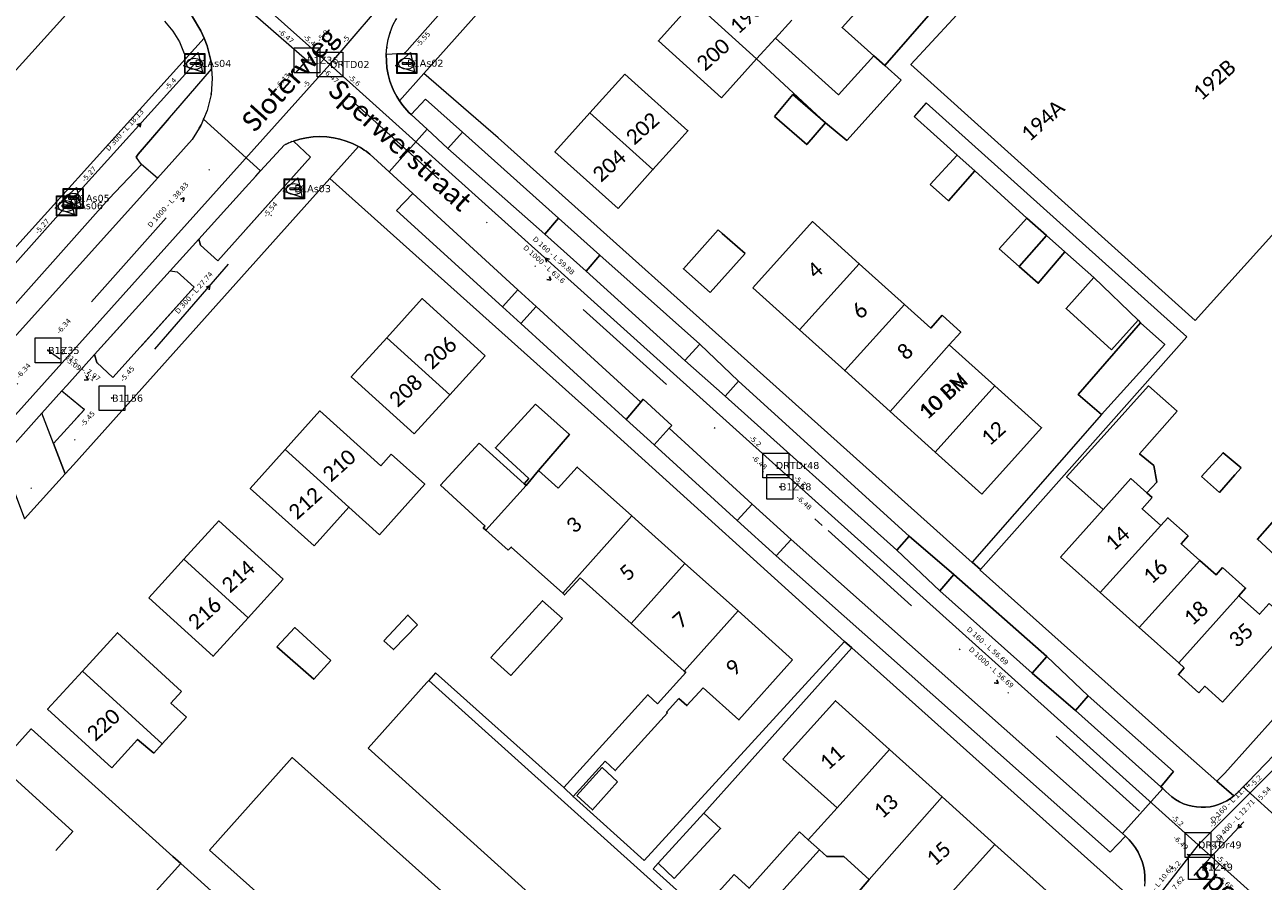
# Model space of a CAD drawing. Header units: metres. Extents: x 113074 to 114313, y 482627 to 483855.
# Tile 15 of 78: x 113341 to 113465, y 483216 to 483302. Entities that reach past the tile are written whole.
import ezdxf
from ezdxf.enums import TextEntityAlignment as Align

# ---------------------------------------------------------------- set-up
doc = ezdxf.new("R2010")
doc.units = ezdxf.units.M
doc.header["$MEASUREMENT"] = 0
doc.linetypes.add('DGN Style 2', pattern=[50.429501, 30.257701, -20.1718])
doc.linetypes.add('DGN Style 6', pattern=[30.473618, 0.016022, -6.408752, 11.215317, -6.408752, 0.016022, -6.408752])
for name, color, linetype, lineweight in [('BGT-Lijnen - BTD Groenvoorziening  gras- en kruidachtigen (v)', 94, 'Continuous', 13), ('BGT-Lijnen - Huisnummer overig (t)', 252, 'Continuous', 13), ('BGT-Lijnen - IMKL   Bijzondere knoop (p)', 252, 'Continuous', 13), ('BGT-Lijnen - ORL Straatnaam (t)', 7, 'Continuous', 13), ('BGT-Lijnen - PND grondvlak pand (v_mv)', 1, 'Continuous', 13), ('BGT-Lijnen - WGD Inrit (v)', 7, 'Continuous', 13), ('BGT-Lijnen - WGD Parkeervlak (v)', 7, 'Continuous', 13), ('BGT-Lijnen - WGD Rijbaan - Lokale weg (v)', 7, 'Continuous', 13), ('BGT-Lijnen - WGD Rijbaan - Lokale weg verkeersdrempel (v)', 7, 'Continuous', 13), ('BGT-Lijnen - WGD Voetpad (v)', 7, 'Continuous', 13), ('BGT-Lijnen - XXX Brandgang OTD (v)', 7, 'Continuous', 13), ('BGT-Lijnen - XXX Haagvoet BTD (v)', 211, 'Continuous', 13), ('Riolering - BOBs', 7, 'Continuous', 13), ('Riolering - Buiten gebruik', 7, 'Continuous', 13), ('Riolering - Drainage', 254, 'Continuous', 13), ('Riolering - Gemengd riool', 7, 'Continuous', 13), ('Riolering - KNOOP_NUMMER', 7, 'Continuous', 13), ('Riolering - KNOOP_RIOOLPUT', 7, 'Continuous', 13), ('Riolering - Leidingtekst', 7, 'Continuous', 13), ('Riolering - Level 63', 7, 'Continuous', 13), ('Riolering - RIO-KNP', 4, 'Continuous', 13), ('Riolering - Stroomrichting', 7, 'Continuous', 13)]:
    doc.layers.add(name, color=color, linetype=linetype, lineweight=lineweight)
doc.styles.add('Style-Calibri', font='calibri.ttf')
doc.styles.add('Style-Verdana', font='verdana.ttf')

# ---------------------------------------------------------------- blocks, each defined once
blk = doc.blocks.new('IMKL Bijzondere knoop')
at = {"layer": 'BGT-Lijnen - IMKL   Bijzondere knoop (p)', "linetype": 'Continuous', "lineweight": 13}
for p, q in [((-39, 8), (39, 8)), ((-39, -9), (39, -9))]:
    blk.add_line(p, q, dxfattribs=at)
blk.add_arc((-40, -1), 8.3, 79.3818, 280.6182, dxfattribs=at)
at = {"layer": 'BGT-Lijnen - IMKL   Bijzondere knoop (p)', "linetype": 'Continuous', "lineweight": 13, "extrusion": (0, 0, -1)}
blk.add_arc((-41, -1), 8.42, 75.8538, 284.1462, dxfattribs=at)
at = {"layer": 'BGT-Lijnen - IMKL   Bijzondere knoop (p)', "linetype": 'Continuous', "lineweight": 13}
blk.add_ellipse((-4, -5), major_axis=(-79.3, -0.2), ratio=0.699465, dxfattribs=at)
for points in [[(-101, 98), (99, 98), (99, -102), (-101, -102)], [(-95, 92), (92, 92), (92, -96), (-95, -96)]]:
    blk.add_3dface(points, dxfattribs=at)
blk = doc.blocks.new('CDE bijzonder')
at = {"layer": 'Riolering - RIO-KNP', "color": 172}
for p, q in [((-1.14, -0.26), (0.34, 1.08)), ((0.34, 1.08), (0.76, -0.88)), ((0.76, -0.88), (-1.14, -0.26))]:
    blk.add_line(p, q, dxfattribs=at)
blk.add_3dface([(-1.14, -0.26), (0.34, 1.08), (0.76, -0.88)], dxfattribs=at)
blk = doc.blocks.new('rioput')
at = {"layer": 'Riolering - Level 63', "linetype": 'Continuous', "lineweight": 13}
blk.add_3dface([(-1.29, 1.24), (1.29, 1.24), (1.29, -1.24), (-1.29, -1.24)], dxfattribs=at)

msp = doc.modelspace()

# ---------------------------------------------------------------- linework, layer by layer
at = {"layer": 'BGT-Lijnen - BTD Groenvoorziening  gras- en kruidachtigen (v)', "linetype": 'DGN Style 2', "lineweight": 13, "flags": 128}
for points in [[(113381.22, 483294.45), (113379.77, 483292.93), (113381.36, 483291.46)], [(113384.91, 483291.15), (113381.22, 483294.45)], [(113381.36, 483291.46), (113383.45, 483289.53), (113384.91, 483291.15)], [(113394.48, 483282.58), (113393.13, 483280.97), (113397.27, 483277.28)], [(113397.27, 483277.28), (113398.62, 483278.87), (113394.48, 483282.58)], [(113390.44, 483275.43), (113388.89, 483273.73), (113390.72, 483272.07)], [(113390.72, 483272.07), (113392.27, 483273.76), (113390.44, 483275.43)], [(113408.6, 483269.99), (113407.12, 483268.37), (113411.13, 483264.8)], [(113411.13, 483264.8), (113412.46, 483266.3), (113408.6, 483269.99)], [(113402.94, 483264.49), (113402.71, 483264.21), (113401.26, 483262.47)], [(113405.56, 483261.6), (113405.82, 483261.88), (113402.94, 483264.49)], [(113401.26, 483262.47), (113404.05, 483259.94), (113405.56, 483261.6)], [(113417.72, 483250.48), (113413.83, 483254.03), (113412.35, 483252.39)], [(113412.35, 483252.39), (113416.24, 483248.86), (113417.72, 483250.48)], [(113429.51, 483250.83), (113428.27, 483249.41), (113432.57, 483245.35)], [(113432.57, 483245.35), (113433.96, 483246.98), (113429.51, 483250.83)], [(113443.25, 483238.82), (113441.78, 483237.14), (113446.12, 483233.41)], [(113446.12, 483233.41), (113447.4, 483234.89), (113443.25, 483238.82)]]:
    msp.add_lwpolyline(points, dxfattribs=at)
at = {"layer": 'BGT-Lijnen - ORL Straatnaam (t)', "linetype": 'Continuous', "lineweight": 13, "flags": 128}
msp.add_lwpolyline([(113420.08, 483252.56), (113420.83, 483251.89)], dxfattribs=at)
at = {"layer": 'BGT-Lijnen - PND grondvlak pand (v_mv)', "linetype": 'Continuous', "lineweight": 25, "flags": 128}
for points in [[(113338.8, 483295.69), (113346.21, 483303.9), (113339.39, 483310.05)], [(113411.46, 483308.04), (113407.97, 483304.16), (113414.28, 483298.47)], [(113438.07, 483307.02), (113429.68, 483297.93), (113458.06, 483272.36)], [(113426.83, 483306.08), (113422.82, 483301.63), (113425.98, 483298.8)], [(113458.06, 483272.36), (113487.44, 483304.93)], [(113407.97, 483304.16), (113404.47, 483300.27), (113410.78, 483294.59)], [(113410.78, 483294.59), (113414.28, 483298.47), (113407.97, 483304.16)], [(113425.98, 483298.8), (113427.07, 483297.82), (113431.9, 483303.36)], [(113414.28, 483298.47), (113416.15, 483300.56), (113417.78, 483302.36)], [(113416.15, 483300.56), (113414.28, 483298.47), (113421.16, 483292.09)], [(113425.98, 483298.8), (113422.46, 483294.89), (113416.15, 483300.56)], [(113428.71, 483296.35), (113427.07, 483297.82), (113425.98, 483298.8)], [(113401.11, 483296.96), (113397.63, 483293.08)], [(113406.22, 483289.98), (113407.41, 483291.3), (113401.11, 483296.96)], [(113421.16, 483292.09), (113423.3, 483290.34), (113428.71, 483296.35)], [(113421.16, 483292.09), (113417.91, 483294.92), (113416.06, 483292.73)], [(113397.63, 483293.08), (113394.14, 483289.2), (113400.44, 483283.54)], [(113400.44, 483283.54), (113403.92, 483287.42), (113397.63, 483293.08)], [(113397.63, 483293.08), (113403.92, 483287.42), (113406.22, 483289.98)], [(113416.06, 483292.73), (113419.28, 483289.93), (113421.16, 483292.09)], [(113436.06, 483287.29), (113434.29, 483288.88), (113431.62, 483285.92)], [(113431.62, 483285.92), (113433.45, 483284.31), (113436.06, 483287.29)], [(113424.52, 483278.03), (113419.86, 483282.23), (113413.9, 483275.61)], [(113443.24, 483280.83), (113441.25, 483282.58), (113438.5, 483279.51)], [(113410.44, 483281.42), (113406.97, 483277.52), (113409.65, 483275.14)], [(113413.13, 483279.04), (113410.84, 483281.06), (113410.44, 483281.42)], [(113438.5, 483279.51), (113440.5, 483277.76), (113443.24, 483280.83)], [(113445.07, 483279.22), (113443.24, 483280.83), (113440.5, 483277.76)], [(113409.65, 483275.14), (113413.13, 483279.04)], [(113440.5, 483277.76), (113442.41, 483276.08), (113445.07, 483279.22)], [(113413.9, 483275.61), (113418.57, 483271.41), (113424.52, 483278.03)], [(113429.04, 483273.97), (113424.52, 483278.03), (113418.57, 483271.41)], [(113447.95, 483276.64), (113445.18, 483273.55), (113449.72, 483269.43)], [(113449.72, 483269.43), (113452.37, 483272.39), (113447.95, 483276.64)], [(113387.17, 483268.84), (113380.88, 483274.55), (113377.34, 483270.64)], [(113418.57, 483271.41), (113423.08, 483267.35), (113429.04, 483273.97)], [(113429.04, 483273.97), (113423.08, 483267.35), (113427.6, 483263.28)], [(113432.81, 483272.9), (113431.66, 483271.6), (113429.04, 483273.97)], [(113433.52, 483269.93), (113434.66, 483271.19), (113432.81, 483272.9)], [(113452.6, 483272.12), (113446.38, 483264.98), (113448.73, 483262.97)], [(113448.73, 483262.97), (113455.04, 483269.96), (113452.6, 483272.12)], [(113377.34, 483270.64), (113373.8, 483266.74), (113380.09, 483261.03)], [(113380.09, 483261.03), (113383.63, 483264.94), (113377.34, 483270.64)], [(113377.34, 483270.64), (113383.63, 483264.94), (113387.17, 483268.84)], [(113438.07, 483265.84), (113433.52, 483269.93), (113427.6, 483263.28)], [(113427.6, 483263.28), (113433.52, 483269.93)], [(113427.6, 483263.28), (113432.11, 483259.22), (113438.07, 483265.84)], [(113438.07, 483265.84), (113432.11, 483259.22), (113436.78, 483255.02)], [(113436.78, 483255.02), (113442.74, 483261.64), (113438.07, 483265.84)], [(113456.29, 483263.3), (113453.41, 483265.83), (113449.57, 483261.58)], [(113392.19, 483264.01), (113388.19, 483259.65), (113391.54, 483256.59)], [(113392.51, 483257.39), (113395.58, 483260.96), (113392.19, 483264.01)], [(113376.74, 483257.86), (113370.66, 483263.32), (113367.19, 483259.46)], [(113453.95, 483257.87), (113452.53, 483259.04), (113456.29, 483263.3)], [(113449.57, 483261.58), (113445.23, 483256.75), (113448.89, 483253.47)], [(113386.56, 483260.1), (113382.71, 483255.91), (113387.17, 483251.83)], [(113391.26, 483255.87), (113391.05, 483256.06), (113386.56, 483260.1)], [(113367.19, 483259.46), (113363.71, 483255.59), (113370.09, 483249.85)], [(113370.09, 483249.85), (113373.57, 483253.72), (113367.19, 483259.46)], [(113367.19, 483259.46), (113373.57, 483253.72), (113376.62, 483250.97)], [(113376.62, 483250.97), (113381.14, 483256), (113377.79, 483259.02)], [(113377.79, 483259.02), (113376.74, 483257.86)], [(113462.68, 483257.64), (113460.86, 483259.15), (113458.71, 483256.77)], [(113391.05, 483256.06), (113391.26, 483255.87), (113392.51, 483257.39)], [(113394.47, 483255.61), (113392.51, 483257.39), (113391.26, 483255.87)], [(113401.82, 483252.84), (113396.36, 483257.72), (113394.47, 483255.61)], [(113453.26, 483255.14), (113454.23, 483256.23), (113453.95, 483257.87)], [(113462.05, 483256.94), (113462.68, 483257.64)], [(113391.54, 483256.59), (113391.05, 483256.06)], [(113451.66, 483256.57), (113448.89, 483253.47), (113444.64, 483248.72)], [(113448.89, 483253.47), (113451.66, 483256.57), (113453.26, 483255.14)], [(113453.77, 483254.68), (113453.26, 483255.14), (113451.66, 483256.57)], [(113458.71, 483256.77), (113460.49, 483255.19), (113462.05, 483256.94)], [(113391.26, 483255.87), (113387.23, 483251.41), (113389.45, 483249.41)], [(113387.23, 483251.41), (113391.26, 483255.87)], [(113454.65, 483251.88), (113452.77, 483253.56), (113453.77, 483254.68)], [(113366.99, 483246.52), (113360.58, 483252.35), (113357.08, 483248.51)], [(113407.12, 483248.09), (113401.82, 483252.84), (113394.91, 483245.13)], [(113394.91, 483245.13), (113401.82, 483252.84)], [(113457.38, 483250.86), (113455.36, 483252.66), (113454.65, 483251.88)], [(113466.48, 483253.01), (113464.29, 483250.52), (113469.45, 483245.75)], [(113387.17, 483251.83), (113386.98, 483251.64), (113387.23, 483251.41)], [(113444.64, 483248.72), (113448.6, 483245.18), (113454.65, 483251.88)], [(113454.65, 483251.88), (113448.6, 483245.18), (113452.49, 483241.69)], [(113458.53, 483248.4), (113456.67, 483250.07), (113457.38, 483250.86)], [(113389.45, 483249.41), (113389.78, 483249.73), (113394.91, 483245.13)], [(113357.08, 483248.51), (113356.82, 483248.22), (113353.59, 483244.66)], [(113363.5, 483242.67), (113357.08, 483248.51)], [(113357.08, 483248.51), (113363.5, 483242.67), (113366.99, 483246.52)], [(113396.65, 483246.67), (113401.75, 483242.1), (113407.12, 483248.09)], [(113412.42, 483243.35), (113407.12, 483248.09), (113401.75, 483242.1)], [(113458.53, 483248.4), (113452.49, 483241.69), (113456.43, 483238.17)], [(113452.49, 483241.69), (113458.53, 483248.4)], [(113460.82, 483247.69), (113460.16, 483246.95), (113458.53, 483248.4)], [(113462.42, 483244.87), (113463.11, 483245.64), (113460.82, 483247.69)], [(113394.91, 483245.13), (113395.1, 483244.95), (113396.65, 483246.67)], [(113353.59, 483244.66), (113360, 483238.83), (113363.5, 483242.67)], [(113394.88, 483242.61), (113392.9, 483244.37), (113387.73, 483238.7)], [(113462.42, 483244.87), (113456.43, 483238.17), (113456.96, 483237.69)], [(113456.43, 483238.17), (113462.42, 483244.87)], [(113460.8, 483234.25), (113467.76, 483242.03), (113465.45, 483244.1)], [(113465.45, 483244.1), (113464.49, 483243.03), (113462.42, 483244.87)], [(113380.42, 483241.98), (113379.45, 483242.94), (113377.05, 483240.37)], [(113387.73, 483238.7), (113389.74, 483236.92), (113394.88, 483242.61)], [(113401.75, 483242.1), (113407.05, 483237.35), (113412.42, 483243.35)], [(113417.87, 483238.46), (113412.42, 483243.35), (113407.05, 483237.35)], [(113371.74, 483238.41), (113368.15, 483241.69), (113366.36, 483239.76)], [(113377.05, 483240.37), (113378, 483239.5), (113380.42, 483241.98)], [(113356.85, 483235.31), (113350.45, 483241.17), (113346.96, 483237.35)], [(113366.36, 483239.76), (113370.05, 483236.54), (113371.74, 483238.41)], [(113408.93, 483235.68), (113412.51, 483232.47), (113417.87, 483238.46)], [(113456.96, 483237.69), (113456.4, 483237), (113458.43, 483235.18)], [(113346.96, 483237.35), (113343.47, 483233.54), (113349.87, 483227.69)], [(113354.07, 483229.15), (113354.92, 483230.07), (113346.96, 483237.35)], [(113346.96, 483237.35), (113354.92, 483230.07), (113357.35, 483232.74)], [(113381.54, 483236.42), (113381.35, 483236.21), (113375.49, 483229.64)], [(113407.64, 483212.96), (113381.54, 483236.42)], [(113407.05, 483237.35), (113407.2, 483237.22), (113404.39, 483234.09)], [(113357.35, 483232.74), (113355.78, 483234.15), (113356.85, 483235.31)], [(113406.51, 483234.6), (113407.31, 483233.9), (113408.93, 483235.68)], [(113458.43, 483235.18), (113459.04, 483235.84), (113460.8, 483234.25)], [(113404.39, 483234.09), (113403.42, 483234.99), (113395.01, 483225.71)], [(113405.37, 483233.17), (113405.28, 483233.25), (113406.51, 483234.6)], [(113427.56, 483229.52), (113422.15, 483234.38), (113416.91, 483228.56)], [(113399.15, 483228.35), (113400.16, 483227.42), (113405.37, 483233.17)], [(113350.57, 483223.69), (113341.83, 483231.58), (113338.61, 483228.03)], [(113349.87, 483227.69), (113352.46, 483230.52), (113354.07, 483229.15)], [(113375.49, 483229.64), (113392.85, 483213.98), (113389.07, 483209.77)], [(113416.91, 483228.56), (113422.32, 483223.69), (113427.56, 483229.52)], [(113432.81, 483224.78), (113427.56, 483229.52), (113422.32, 483223.69)], [(113345.99, 483221.34), (113338.61, 483228.03)], [(113338.61, 483228.03), (113345.99, 483221.34), (113344.28, 483219.45)], [(113389.07, 483209.77), (113367.91, 483228.72), (113359.64, 483219.48)], [(113395.01, 483225.71), (113395.95, 483224.82), (113399.15, 483228.35)], [(113400.39, 483226.3), (113398.84, 483227.71), (113396.31, 483224.91)], [(113396.31, 483224.91), (113397.9, 483223.49), (113400.39, 483226.3)], [(113422.99, 483218.82), (113425.51, 483216.54), (113432.81, 483224.78)], [(113438.07, 483220.05), (113432.81, 483224.78), (113425.51, 483216.54)], [(113356.78, 483218.13), (113355.99, 483218.84), (113350.57, 483223.69)], [(113408.99, 483223.17), (113404.45, 483218.17), (113406.06, 483216.63)], [(113406.06, 483216.63), (113410.68, 483221.64), (113408.99, 483223.17)], [(113422.32, 483223.69), (113419.44, 483220.5), (113420.56, 483219.51)], [(113344.28, 483219.45), (113345.99, 483221.34)], [(113418.56, 483221.29), (113413.52, 483215.67), (113412.05, 483217.04)], [(113420.56, 483219.51), (113419.44, 483220.5), (113418.56, 483221.29)], [(113359.64, 483219.48), (113366.41, 483213.43), (113385.58, 483196.25)], [(113415.38, 483213.76), (113420.56, 483219.51)], [(113420.56, 483219.51), (113421.3, 483218.84), (113422.99, 483218.82)], [(113423.19, 483203.52), (113438.07, 483220.05)], [(113438.07, 483220.05), (113423.19, 483203.52), (113427.33, 483199.63)], [(113438.24, 483209.36), (113443.48, 483215.19), (113438.07, 483220.05)], [(113351.56, 483212.34), (113356.78, 483218.13)], [(113364.49, 483211.18), (113356.78, 483218.13), (113351.56, 483212.34)], [(113412.05, 483217.04), (113410.14, 483214.94), (113411.88, 483213.42)], [(113425.51, 483216.54), (113424.52, 483215.37), (113428.82, 483211.46)]]:
    msp.add_lwpolyline(points, dxfattribs=at)
at = {"layer": 'BGT-Lijnen - WGD Inrit (v)', "linetype": 'Continuous', "lineweight": 13, "flags": 128}
for points in [[(113344.07, 483260.07), (113342.89, 483263.1), (113338.29, 483257.99)], [(113345.24, 483257.06), (113344.07, 483260.07)], [(113340.04, 483255.59), (113341.16, 483252.54), (113345.24, 483257.06)]]:
    msp.add_lwpolyline(points, dxfattribs=at)
at = {"layer": 'BGT-Lijnen - WGD Parkeervlak (v)', "linetype": 'Continuous', "lineweight": 13, "flags": 128}
for points in [[(113384.91, 483291.15), (113383.45, 483289.53), (113393.13, 483280.97)], [(113393.13, 483280.97), (113394.48, 483282.58), (113384.91, 483291.15)], [(113354.43, 483286.58), (113352.84, 483287.95), (113349.59, 483284.49)], [(113338.9, 483269.31), (113354.43, 483286.58)], [(113379.94, 483285.04), (113378.33, 483283.34), (113388.89, 483273.73)], [(113388.89, 483273.73), (113390.44, 483275.43), (113379.94, 483285.04)], [(113349.59, 483284.49), (113337.28, 483270.7), (113338.9, 483269.31)], [(113398.62, 483278.87), (113397.27, 483277.28), (113407.12, 483268.37)], [(113407.12, 483268.37), (113408.6, 483269.99), (113398.62, 483278.87)], [(113392.27, 483273.76), (113390.72, 483272.07), (113401.26, 483262.47)], [(113401.26, 483262.47), (113402.71, 483264.21), (113392.27, 483273.76)], [(113412.46, 483266.3), (113411.13, 483264.8), (113428.27, 483249.41)], [(113428.27, 483249.41), (113429.51, 483250.83), (113412.46, 483266.3)], [(113405.56, 483261.6), (113404.05, 483259.94), (113412.35, 483252.39)], [(113412.35, 483252.39), (113413.83, 483254.03), (113405.56, 483261.6)], [(113417.72, 483250.48), (113416.24, 483248.86), (113449.6, 483219.28)], [(113450.82, 483221.12), (113417.72, 483250.48)], [(113433.96, 483246.98), (113432.57, 483245.35), (113441.78, 483237.14)], [(113441.78, 483237.14), (113443.25, 483238.82), (113433.96, 483246.98)], [(113447.4, 483234.89), (113446.12, 483233.41), (113454.64, 483225.79)], [(113454.64, 483225.79), (113455.91, 483227.32), (113447.4, 483234.89)], [(113449.6, 483219.28), (113451.12, 483220.85), (113450.82, 483221.12)]]:
    msp.add_lwpolyline(points, dxfattribs=at)
at = {"layer": 'BGT-Lijnen - WGD Rijbaan - Lokale weg (v)', "linetype": 'Continuous', "lineweight": 13, "flags": 128}
for points in [[(113364.74, 483287.31), (113359.04, 483292.46), (113358.77, 483291.83)], [(113358.77, 483291.83), (113357.91, 483290.44), (113354.43, 483286.58)], [(113383.45, 483289.53), (113381.36, 483291.46), (113377.57, 483287.21)], [(113397.27, 483277.28), (113393.13, 483280.97), (113383.45, 483289.53)], [(113363.22, 483285.65), (113364.25, 483286.78), (113364.74, 483287.31)], [(113377.57, 483287.21), (113379.94, 483285.04), (113390.44, 483275.43)], [(113354.43, 483286.58), (113338.9, 483269.31), (113338.33, 483268.66)], [(113355.71, 483277.33), (113358.57, 483280.49), (113363.22, 483285.65)], [(113345.39, 483265.88), (113348.16, 483268.95), (113355.71, 483277.33)], [(113411.13, 483264.8), (113407.12, 483268.37), (113397.27, 483277.28)], [(113390.44, 483275.43), (113392.27, 483273.76), (113402.71, 483264.21)], [(113342.89, 483263.1), (113344.9, 483265.33), (113345.39, 483265.88)], [(113428.27, 483249.41), (113411.13, 483264.8)], [(113402.71, 483264.21), (113402.94, 483264.49), (113405.82, 483261.88)], [(113338.29, 483257.99), (113342.89, 483263.1)], [(113405.82, 483261.88), (113405.56, 483261.6), (113413.83, 483254.03)], [(113413.83, 483254.03), (113417.72, 483250.48), (113450.82, 483221.12)], [(113441.78, 483237.14), (113432.57, 483245.35), (113428.27, 483249.41)], [(113454.64, 483225.79), (113446.12, 483233.41), (113441.78, 483237.14)], [(113467.68, 483230.78), (113463.32, 483226.26), (113462.87, 483225.79)], [(113450.82, 483221.12), (113454.84, 483225.61), (113454.64, 483225.79)], [(113462.87, 483225.79), (113466.77, 483222.27), (113467.18, 483222.72)]]:
    msp.add_lwpolyline(points, dxfattribs=at)
at = {"layer": 'BGT-Lijnen - WGD Rijbaan - Lokale weg verkeersdrempel (v)', "linetype": 'Continuous', "lineweight": 13, "flags": 128}
for points in [[(113357.78, 483302.85), (113357.93, 483302.68), (113358.78, 483301.29)], [(113377.69, 483301.12), (113377.96, 483301.83), (113378.3, 483302.5)], [(113358.78, 483301.29), (113359.09, 483300.55), (113359.41, 483299.78)], [(113377.35, 483299.66), (113377.48, 483300.4), (113377.69, 483301.12)], [(113359.41, 483299.78), (113359.79, 483298.19), (113359.85, 483297.46)], [(113377.3, 483298.24), (113377.29, 483298.91), (113377.35, 483299.66)], [(113377.48, 483296.92), (113377.36, 483297.57), (113377.3, 483298.24)], [(113359.85, 483297.46), (113359.92, 483296.56), (113359.79, 483294.93)], [(113377.88, 483295.65), (113377.65, 483296.27), (113377.48, 483296.92)], [(113378.34, 483294.73), (113378.09, 483295.18), (113377.88, 483295.65)], [(113359.79, 483294.93), (113359.4, 483293.34), (113359.04, 483292.46)], [(113378.78, 483294.05), (113378.61, 483294.29), (113378.34, 483294.73)], [(113379.15, 483293.58), (113378.96, 483293.81), (113378.78, 483294.05)], [(113379.56, 483293.14), (113379.35, 483293.35), (113379.15, 483293.58)], [(113359.04, 483292.46), (113364.74, 483287.31), (113367.14, 483289.9)], [(113381.36, 483291.46), (113379.77, 483292.93), (113379.56, 483293.14)], [(113369.33, 483290.61), (113370, 483290.7), (113370.67, 483290.73)], [(113370.67, 483290.73), (113371.34, 483290.7), (113372.01, 483290.61)], [(113375.66, 483288.97), (113377.57, 483287.21), (113381.36, 483291.46)], [(113367.14, 483289.9), (113367.28, 483289.97), (113367.43, 483290.04)], [(113367.43, 483290.04), (113367.57, 483290.1), (113367.72, 483290.16)], [(113367.72, 483290.16), (113367.87, 483290.22), (113368.02, 483290.28)], [(113368.02, 483290.28), (113368.67, 483290.47), (113369.33, 483290.61)], [(113372.01, 483290.61), (113372.66, 483290.47), (113373.3, 483290.28)], [(113373.3, 483290.28), (113373.91, 483290.04), (113374.51, 483289.74)], [(113374.51, 483289.74), (113374.71, 483289.63), (113374.91, 483289.51)], [(113374.91, 483289.51), (113375.1, 483289.38), (113375.29, 483289.25)], [(113375.29, 483289.25), (113375.48, 483289.11), (113375.66, 483288.97)], [(113455.15, 483225.33), (113454.84, 483225.61), (113450.82, 483221.12)], [(113456.12, 483224.52), (113455.75, 483224.78), (113455.15, 483225.33)], [(113462.32, 483225.22), (113462.26, 483225.16), (113462.2, 483225.11)], [(113466.77, 483222.27), (113462.87, 483225.79), (113462.32, 483225.22)], [(113456.92, 483224.11), (113456.51, 483224.3), (113456.12, 483224.52)], [(113457.78, 483223.85), (113457.34, 483223.96), (113456.92, 483224.11)], [(113460.41, 483224.02), (113459.99, 483223.9), (113459.56, 483223.81)], [(113461.22, 483224.38), (113460.82, 483224.18), (113460.41, 483224.02)], [(113461.95, 483224.88), (113461.59, 483224.62), (113461.22, 483224.38)], [(113462.07, 483224.99), (113462.01, 483224.94), (113461.95, 483224.88)], [(113462.2, 483225.11), (113462.14, 483225.05), (113462.07, 483224.99)], [(113458.67, 483223.75), (113458.22, 483223.78), (113457.78, 483223.85)], [(113459.56, 483223.81), (113459.12, 483223.76), (113458.67, 483223.75)], [(113450.82, 483221.12), (113451.12, 483220.85), (113451.48, 483220.5)], [(113451.48, 483220.5), (113451.81, 483220.11), (113452.11, 483219.7)], [(113452.11, 483219.7), (113452.37, 483219.27), (113452.59, 483218.81)], [(113452.59, 483218.81), (113452.77, 483218.34), (113452.91, 483217.86)], [(113452.91, 483217.86), (113453, 483217.36), (113453.05, 483216.86)], [(113453.05, 483216.86), (113453.06, 483216.36), (113453.03, 483215.87)]]:
    msp.add_lwpolyline(points, dxfattribs=at)
at = {"layer": 'BGT-Lijnen - WGD Voetpad (v)', "linetype": 'Continuous', "lineweight": 13, "flags": 128}
for points in [[(113381.04, 483297.02), (113410.75, 483330.3)], [(113381.04, 483305.73), (113383.25, 483303.67), (113379.12, 483299.03)], [(113355.13, 483302.24), (113355.97, 483301.26), (113356.63, 483300.19)], [(113358.78, 483301.29), (113357.93, 483302.68), (113357.78, 483302.85)], [(113357.24, 483298.5), (113359.09, 483300.55), (113358.78, 483301.29)], [(113356.63, 483300.19), (113357.11, 483299.03), (113357.24, 483298.5)], [(113359.41, 483299.78), (113359.09, 483300.55), (113357.24, 483298.5)], [(113359.85, 483297.46), (113359.79, 483298.19), (113359.41, 483299.78)], [(113357.24, 483298.5), (113313.75, 483250.29), (113313.26, 483249.75)], [(113379.12, 483299.03), (113377.29, 483298.91), (113377.3, 483298.24)], [(113377.3, 483298.24), (113377.36, 483297.57), (113377.48, 483296.92)], [(113352.33, 483288.66), (113352.51, 483288.97), (113359.85, 483297.46)], [(113377.48, 483296.92), (113377.65, 483296.27), (113377.88, 483295.65)], [(113378.34, 483294.73), (113378.61, 483294.29), (113381.04, 483297.02)], [(113381.04, 483297.02), (113378.61, 483294.29), (113378.78, 483294.05)], [(113418.78, 483263.42), (113388.47, 483290.59), (113381.04, 483297.02)], [(113377.88, 483295.65), (113378.09, 483295.18), (113378.34, 483294.73)], [(113379.56, 483293.14), (113379.77, 483292.93), (113381.22, 483294.45)], [(113381.22, 483294.45), (113384.91, 483291.15), (113394.48, 483282.58)], [(113378.78, 483294.05), (113378.96, 483293.81), (113379.15, 483293.58)], [(113379.15, 483293.58), (113379.35, 483293.35), (113379.56, 483293.14)], [(113370.67, 483290.73), (113370, 483290.7), (113369.33, 483290.61)], [(113372.01, 483290.61), (113371.34, 483290.7), (113370.67, 483290.73)], [(113346.05, 483257.96), (113371.64, 483286.53), (113374.51, 483289.74)], [(113368.02, 483290.28), (113369.74, 483288.65), (113360.46, 483278.32)], [(113369.33, 483290.61), (113368.67, 483290.47), (113368.02, 483290.28)], [(113374.71, 483289.63), (113374.51, 483289.74), (113371.64, 483286.53)], [(113373.3, 483290.28), (113372.66, 483290.47), (113372.01, 483290.61)], [(113374.51, 483289.74), (113373.91, 483290.04), (113373.3, 483290.28)], [(113375.1, 483289.38), (113374.91, 483289.51), (113374.71, 483289.63)], [(113349.59, 483284.49), (113352.84, 483287.95), (113352.33, 483288.66)], [(113375.48, 483289.11), (113375.29, 483289.25), (113375.1, 483289.38)], [(113377.57, 483287.21), (113375.66, 483288.97), (113375.48, 483289.11)], [(113378.33, 483283.34), (113379.94, 483285.04), (113377.57, 483287.21)], [(113371.64, 483286.53), (113399.64, 483261.47), (113423.07, 483240.32)], [(113336.57, 483271.3), (113337.28, 483270.7), (113349.59, 483284.49)], [(113390.72, 483272.07), (113388.89, 483273.73), (113378.33, 483283.34)], [(113394.48, 483282.58), (113398.62, 483278.87), (113408.6, 483269.99)], [(113358.57, 483280.49), (113355.71, 483277.33), (113356.41, 483277.22)], [(113360.46, 483278.32), (113358.73, 483279.89), (113358.57, 483280.49)], [(113356.41, 483277.22), (113358.11, 483275.7), (113349.99, 483266.66)], [(113404.05, 483259.94), (113401.26, 483262.47), (113390.72, 483272.07)], [(113408.6, 483269.99), (113412.46, 483266.3), (113429.51, 483250.83)], [(113348.16, 483268.95), (113345.39, 483265.88), (113344.9, 483265.33)], [(113349.99, 483266.66), (113348.4, 483268.17), (113348.16, 483268.95)], [(113344.9, 483265.33), (113347.14, 483263.48), (113344.07, 483260.07)], [(113435.82, 483248.22), (113435.79, 483248.18), (113418.78, 483263.42)], [(113344.07, 483260.07), (113345.24, 483257.06), (113346.05, 483257.96)], [(113416.24, 483248.86), (113412.35, 483252.39), (113404.05, 483259.94)], [(113429.51, 483250.83), (113433.96, 483246.98), (113443.25, 483238.82)], [(113451.12, 483220.85), (113449.6, 483219.28), (113416.24, 483248.86)], [(113436.61, 483247.44), (113436.64, 483247.48), (113435.82, 483248.22)], [(113460.23, 483226.37), (113456.2, 483229.91), (113436.61, 483247.44)], [(113476.41, 483244.33), (113461.03, 483227.15), (113460.23, 483226.37)], [(113423.07, 483240.32), (113423.77, 483239.68), (113450.82, 483215.48)], [(113443.25, 483238.82), (113447.4, 483234.89), (113455.91, 483227.32)], [(113462.87, 483225.79), (113463.32, 483226.26), (113467.68, 483230.78)], [(113455.91, 483227.32), (113454.64, 483225.79), (113454.84, 483225.61)], [(113460.23, 483226.37), (113461.95, 483224.88), (113462.01, 483224.94)], [(113461.59, 483224.62), (113461.95, 483224.88), (113460.23, 483226.37)], [(113454.84, 483225.61), (113455.15, 483225.33), (113455.75, 483224.78)], [(113462.14, 483225.05), (113462.2, 483225.11), (113462.26, 483225.16)], [(113462.26, 483225.16), (113462.32, 483225.22), (113462.87, 483225.79)], [(113455.75, 483224.78), (113456.12, 483224.52), (113456.51, 483224.3)], [(113456.51, 483224.3), (113456.92, 483224.11), (113457.34, 483223.96)], [(113457.34, 483223.96), (113457.78, 483223.85), (113458.22, 483223.78)], [(113459.12, 483223.76), (113459.56, 483223.81), (113459.99, 483223.9)], [(113459.99, 483223.9), (113460.41, 483224.02), (113460.82, 483224.18)], [(113460.82, 483224.18), (113461.22, 483224.38), (113461.59, 483224.62)], [(113462.01, 483224.94), (113462.07, 483224.99), (113462.14, 483225.05)], [(113458.22, 483223.78), (113458.67, 483223.75), (113459.12, 483223.76)], [(113451.81, 483220.11), (113451.48, 483220.5), (113451.12, 483220.85)], [(113452.37, 483219.27), (113452.11, 483219.7), (113451.81, 483220.11)], [(113452.77, 483218.34), (113452.59, 483218.81), (113452.37, 483219.27)], [(113453, 483217.36), (113452.91, 483217.86), (113452.77, 483218.34)], [(113453.06, 483216.36), (113453.05, 483216.86), (113453, 483217.36)]]:
    msp.add_lwpolyline(points, dxfattribs=at)
at = {"layer": 'BGT-Lijnen - XXX Brandgang OTD (v)', "linetype": 'Continuous', "lineweight": 13, "flags": 128}
for points in [[(113457.23, 483270.73), (113431.21, 483294.1), (113430, 483292.73)], [(113430, 483292.73), (113432.3, 483290.67), (113434.29, 483288.88)], [(113434.29, 483288.88), (113436.06, 483287.29), (113441.25, 483282.58)], [(113441.25, 483282.58), (113443.24, 483280.83), (113445.07, 483279.22)], [(113445.07, 483279.22), (113447.95, 483276.64), (113452.37, 483272.39)], [(113452.37, 483272.39), (113452.6, 483272.12), (113455.04, 483269.96)], [(113435.82, 483248.22), (113436.64, 483247.48), (113457.23, 483270.73)], [(113455.04, 483269.96), (113448.73, 483262.97), (113435.82, 483248.22)], [(113423.77, 483239.68), (113423.07, 483240.32), (113403.05, 483218.43)], [(113408.99, 483223.17), (113423.77, 483239.68)], [(113395.01, 483225.71), (113382.21, 483237.16), (113381.54, 483236.42)], [(113381.54, 483236.42), (113407.64, 483212.96), (113397.79, 483201.96)], [(113403.05, 483218.43), (113395.95, 483224.82), (113395.01, 483225.71)], [(113403.95, 483217.62), (113404.45, 483218.17), (113408.99, 483223.17)], [(113409.53, 483215.19), (113408.29, 483213.72), (113403.95, 483217.62)]]:
    msp.add_lwpolyline(points, dxfattribs=at)
at = {"layer": 'BGT-Lijnen - XXX Haagvoet BTD (v)', "linetype": 'DGN Style 6', "lineweight": 13, "flags": 128}
for points in [[(113379.12, 483299.03), (113383.25, 483303.67), (113381.04, 483305.73)], [(113378.3, 483302.5), (113377.96, 483301.83), (113377.69, 483301.12)], [(113377.69, 483301.12), (113377.48, 483300.4), (113377.35, 483299.66)], [(113377.35, 483299.66), (113377.29, 483298.91), (113379.12, 483299.03)], [(113359.85, 483297.46), (113352.51, 483288.97), (113352.33, 483288.66)], [(113359.79, 483294.93), (113359.92, 483296.56), (113359.85, 483297.46)], [(113359.04, 483292.46), (113359.4, 483293.34), (113359.79, 483294.93)], [(113358.77, 483291.83), (113359.04, 483292.46)], [(113354.43, 483286.58), (113357.91, 483290.44), (113358.77, 483291.83)], [(113367.28, 483289.97), (113367.14, 483289.9), (113364.74, 483287.31)], [(113367.57, 483290.1), (113367.43, 483290.04), (113367.28, 483289.97)], [(113367.87, 483290.22), (113367.72, 483290.16), (113367.57, 483290.1)], [(113369.74, 483288.65), (113368.02, 483290.28), (113367.87, 483290.22)], [(113352.33, 483288.66), (113352.84, 483287.95), (113354.43, 483286.58)], [(113358.73, 483279.89), (113360.46, 483278.32), (113369.74, 483288.65)], [(113364.74, 483287.31), (113364.25, 483286.78), (113363.22, 483285.65)], [(113363.22, 483285.65), (113358.57, 483280.49), (113358.73, 483279.89)], [(113355.71, 483277.33), (113348.16, 483268.95), (113348.4, 483268.17)], [(113358.11, 483275.7), (113356.41, 483277.22), (113355.71, 483277.33)], [(113348.4, 483268.17), (113349.99, 483266.66), (113358.11, 483275.7)], [(113347.14, 483263.48), (113344.9, 483265.33), (113342.89, 483263.1)], [(113342.89, 483263.1), (113344.07, 483260.07), (113347.14, 483263.48)]]:
    msp.add_lwpolyline(points, dxfattribs=at)
at = {"layer": 'Riolering - Buiten gebruik', "color": 7, "linetype": 'Continuous', "lineweight": 13, "flags": 128}
for points in [[(113346.03, 483284.56), (113358.17, 483298.03)], [(113325.91, 483262.02), (113345.36, 483283.82)]]:
    msp.add_lwpolyline(points, dxfattribs=at)
at = {"layer": 'Riolering - Drainage', "linetype": 'Continuous', "lineweight": 13, "flags": 128}
for points in [[(113311.26, 483351.64), (113371.67, 483297.92)], [(113371.67, 483297.92), (113391.73, 483321.33)], [(113371.67, 483297.92), (113321.34, 483241.86)], [(113371.67, 483297.92), (113416.19, 483257.88)], [(113416.19, 483257.88), (113458.36, 483219.99)], [(113458.36, 483219.99), (113466.67, 483228.28)], [(113458.36, 483219.99), (113451.82, 483211.6)], [(113458.36, 483219.99), (113502.93, 483180.03), (113504.49, 483179.57)]]:
    msp.add_lwpolyline(points, dxfattribs=at)
at = {"layer": 'Riolering - Gemengd riool', "color": 94, "linetype": 'DGN Style 6', "lineweight": 13, "flags": 128}
for points in [[(113311, 483349.3), (113369.37, 483298.34)], [(113369.37, 483298.34), (113391.69, 483323.56)], [(113400.92, 483321.57), (113379.36, 483298.05)], [(113343.51, 483269.37), (113369.37, 483298.34)], [(113369.37, 483298.34), (113416.6, 483255.75)], [(113349.9, 483264.6), (113368.12, 483285.52)], [(113319.82, 483243.34), (113343.51, 483269.37)], [(113349.9, 483264.6), (113343.51, 483269.37)], [(113325.71, 483237.59), (113349.9, 483264.6)], [(113416.6, 483255.75), (113458.69, 483217.78)], [(113467.39, 483227.05), (113458.69, 483217.78)], [(113453.8, 483211.94), (113458.69, 483217.78)], [(113458.69, 483217.78), (113502.2, 483178.95)]]:
    msp.add_lwpolyline(points, dxfattribs=at)
at = {"layer": 'Riolering - KNOOP_RIOOLPUT', "color": 7, "linetype": 'Continuous', "lineweight": 13}
for p in [(113369.37, 483298.34), (113358.17, 483298.03), (113371.67, 483297.92), (113379.36, 483298.05), (113346.03, 483284.56), (113368.12, 483285.52), (113345.36, 483283.82), (113343.51, 483269.37), (113349.9, 483264.6), (113416.19, 483257.88), (113416.6, 483255.75), (113458.36, 483219.99), (113458.69, 483217.78)]:
    msp.add_point(p, dxfattribs=at)
at = {"layer": 'Riolering - Stroomrichting', "color": 30, "linetype": 'Continuous', "lineweight": 25, "flags": 128}
for points in [[(113352.39, 483291.91), (113352.77, 483292.04)], [(113352.69, 483291.65), (113352.77, 483292.04)], [(113356.73, 483284.48), (113357.11, 483284.6)], [(113357.02, 483284.21), (113357.11, 483284.6)], [(113393.58, 483278.49), (113393.19, 483278.57)], [(113393.31, 483278.19), (113393.19, 483278.57)], [(113393.34, 483276.46), (113393.73, 483276.38)], [(113393.6, 483276.76), (113393.73, 483276.38)], [(113359.29, 483275.68), (113359.67, 483275.81)], [(113359.59, 483275.42), (113359.67, 483275.81)], [(113347.11, 483266.43), (113347.51, 483266.39)], [(113347.35, 483266.75), (113347.51, 483266.39)], [(113438.26, 483236.48), (113438.39, 483236.1)], [(113438, 483236.18), (113438.39, 483236.1)], [(113462.45, 483222.08), (113462.36, 483221.69)], [(113462.74, 483221.8), (113462.36, 483221.69)]]:
    msp.add_lwpolyline(points, dxfattribs=at)

# ---------------------------------------------------------------- block references
at = {"layer": 'BGT-Lijnen - IMKL   Bijzondere knoop (p)', "linetype": 'Continuous', "lineweight": 13, "xscale": 0.0100096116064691, "yscale": 0.0100096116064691}
for p in [(113358.17, 483298.03), (113379.36, 483298.05), (113368.12, 483285.52), (113345.36, 483283.82), (113346.03, 483284.56)]:
    msp.add_blockref('IMKL Bijzondere knoop', p, dxfattribs=at)
at = {"layer": 'Riolering - Level 63', "linetype": 'Continuous', "lineweight": 13}
for p in [(113369.37, 483298.34), (113371.67, 483297.92), (113343.51, 483269.37), (113349.9, 483264.6), (113416.19, 483257.88), (113416.6, 483255.75), (113458.36, 483219.99), (113458.69, 483217.78)]:
    msp.add_blockref('rioput', p, dxfattribs=at)
at = {"layer": 'Riolering - RIO-KNP', "color": 172}
for p in [(113358.17, 483298.03), (113379.36, 483298.05), (113368.12, 483285.52), (113345.36, 483283.82), (113346.03, 483284.56)]:
    msp.add_blockref('CDE bijzonder', p, dxfattribs=at)

# ---------------------------------------------------------------- texts
at = {"layer": 'BGT-Lijnen - Huisnummer overig (t)', "linetype": 'Continuous', "lineweight": 13, "style": 'Style-Calibri'}
for s, p in [('198', (113413.25, 483302.61)), ('200', (113409.93, 483298.92)), ('192B', (113459.98, 483296.39)), ('194A', (113442.85, 483292.33)), ('202', (113402.88, 483291.54)), ('204', (113399.55, 483287.83)), ('4', (113420.1, 483277.4)), ('6', (113424.58, 483273.35)), ('206', (113382.66, 483269.12)), ('8', (113429.12, 483269.26)), ('208', (113379.23, 483265.34)), ('10 BN', (113432.9, 483264.81)), ('10 BV', (113432.89, 483264.8)), ('12', (113437.91, 483261.11)), ('210', (113372.58, 483257.89)), ('212', (113369.18, 483254.12)), ('3', (113396.03, 483251.96)), ('14', (113450.3, 483250.61)), ('214', (113362.5, 483246.81)), ('5', (113401.34, 483247.21)), ('16', (113454.09, 483247.3)), ('216', (113359.15, 483243.13)), ('18', (113458.15, 483243.14)), ('7', (113406.65, 483242.47)), ('35', (113462.64, 483240.94)), ('9', (113411.95, 483237.72)), ('220', (113349.04, 483232)), ('11', (113421.79, 483228.72)), ('13', (113427.18, 483223.86)), ('15', (113432.44, 483219.13))]:
    msp.add_text(s, height=1.5, rotation=41.85, dxfattribs=at).set_placement(p, align=Align.MIDDLE_CENTER)
at = {"layer": 'BGT-Lijnen - ORL Straatnaam (t)', "color": 7, "linetype": 'Continuous', "lineweight": 13, "style": 'Style-Calibri'}
for s, rotation, p in [('Sloterweg', 48.0885, (113367.67, 483296.46)), ('Sperwerstraat', 318.0013, (113378.71, 483289.84)), ('Sperwerstraat', 318.1794, (113465.27, 483211.89))]:
    msp.add_text(s, height=2, rotation=rotation, dxfattribs=at).set_placement(p, align=Align.MIDDLE_CENTER)
at = {"layer": 'Riolering - BOBs', "color": 7, "linetype": 'Continuous', "lineweight": 13, "style": 'Style-Verdana'}
for s, rotation, p in [('-6.47', 318.8922, (113367.13, 483300.56)), ('-5.4', 318.3546, (113369.47, 483300.15)), ('-5.9', 48.4866, (113371.12, 483300.62)), ('-5', 49.4205, (113373.44, 483300.3)), ('-5.55', 47.4922, (113381.14, 483300.28)), ('-6.43', 48.2428, (113367.12, 483296.12)), ('-6.47', 317.9595, (113371.62, 483296.58)), ('-5.4', 47.9691, (113355.93, 483295.84)), ('-5', 48.0905, (113369.49, 483295.79)), ('-5.6', 318.0298, (113373.94, 483296.15)), ('-5.27', 47.9691, (113347.79, 483286.81)), ('-5.54', 48.9434, (113365.9, 483283.28)), ('-5.27', 48.263, (113343.11, 483281.6)), ('-6.34', 48.2428, (113345.26, 483271.63)), ('-5.09', 323.2619, (113345.91, 483267.83)), ('-6.34', 47.6849, (113341.24, 483267.18)), ('-5.1', 323.2619, (113347.5, 483266.64)), ('-5.45', 48.9434, (113351.62, 483266.88)), ('-5.45', 48.1619, (113347.65, 483262.38)), ('-5.2', 318.0298, (113413.99, 483260.12)), ('-6.48', 317.9595, (113414.39, 483258.01)), ('-5.2', 318.0501, (113418.46, 483256.11)), ('-6.48', 317.9489, (113418.85, 483253.99)), ('-5.2', 44.9291, (113464.31, 483226.21)), ('-5.54', 46.813, (113465.09, 483224.89)), ('-5.2', 318.0501, (113456.16, 483222.23)), ('-5.2', 44.9291, (113460.25, 483222.16)), ('-6.49', 317.9489, (113456.48, 483220.04)), ('-5.57', 46.813, (113460.49, 483219.99)), ('-5.2', 52.0584, (113456.28, 483217.64)), ('-5.2', 318.1214, (113460.63, 483218.22)), ('-6.65', 318.2534, (113460.95, 483216.03))]:
    msp.add_text(s, height=0.5, rotation=rotation, dxfattribs=at).set_placement(p, align=Align.CENTER)
at = {"layer": 'Riolering - KNOOP_NUMMER', "color": 7, "linetype": 'Continuous', "lineweight": 13, "style": 'Style-Verdana'}
for s, p in [('B1As04', (113358.17, 483298.03)), ('B1Z36', (113369.37, 483298.34)), ('DRTD02', (113371.67, 483297.92)), ('B1As02', (113379.36, 483298.05)), ('B1As03', (113368.12, 483285.52)), ('B1As05', (113346.03, 483284.56)), ('B1As06', (113345.36, 483283.82)), ('B1Z35', (113343.51, 483269.37)), ('B1156', (113349.9, 483264.6)), ('DRTDr48', (113416.19, 483257.88)), ('B1Z48', (113416.6, 483255.75)), ('DRTDr49', (113458.36, 483219.99)), ('B1Z49', (113458.69, 483217.78))]:
    msp.add_text(s, height=0.7, dxfattribs=at).set_placement(p, align=Align.MIDDLE_LEFT)
at = {"layer": 'Riolering - Leidingtekst', "color": 7, "linetype": 'Continuous', "lineweight": 13, "style": 'Style-Verdana'}
for s, rotation, p in [('D 300 - L 18.13', 47.9729, (113351.35, 483291.21)), ('D 1000 - L 38.83', 48.2464, (113355.68, 483283.75)), ('D 1000 - L 63.6', 317.9572, (113392.9, 483277.79)), ('D 160 - L 59.88', 318.0327, (113393.85, 483278.65)), ('D 300 - L 27.74', 48.9462, (113358.27, 483274.97)), ('D 315 - L 7.97', 323.2594, (113346.57, 483267.71)), ('D 160 - L 56.69', 318.0601, (113437.19, 483239.68)), ('D 1000 - L 56.69', 317.9459, (113437.55, 483237.53)), ('D 160 - L 11.74', 44.931, (113461.77, 483224.09)), ('D 400 - L 12.71', 46.8168, (113462.28, 483222.34)), ('D 160 - L 10.64', 52.0636, (113454.35, 483215.66)), ('D 400 - L 7.62', 50.0596, (113455.51, 483214.76))]:
    msp.add_text(s, height=0.5, rotation=rotation, dxfattribs=at).set_placement(p, align=Align.CENTER)

doc.saveas('drawing.dxf')
